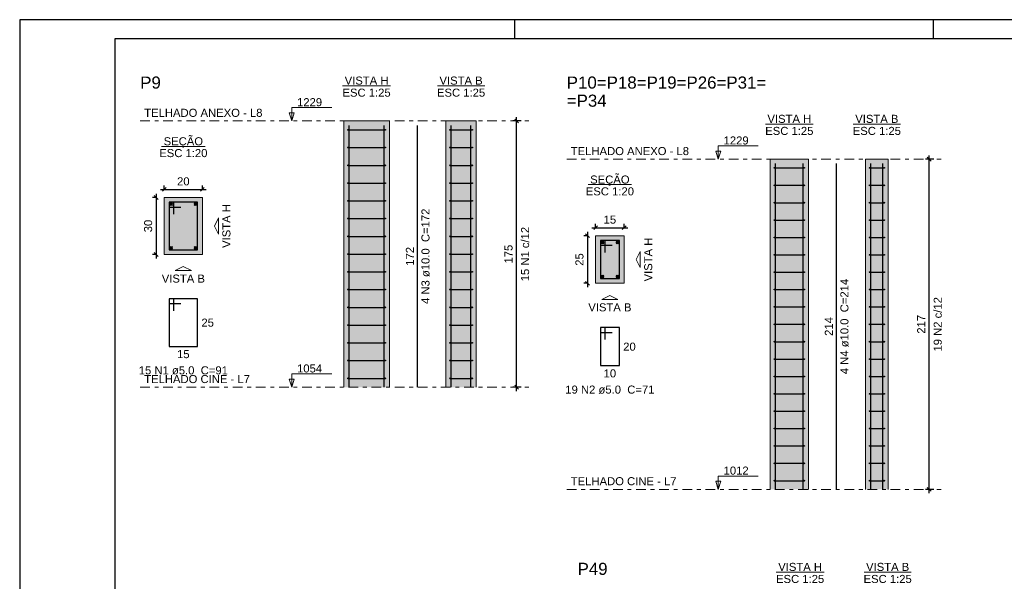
# Model space of a CAD drawing. Header units: millimetres. Extents: x 0 to 42, y 0 to 29.7.
# Tile 2 of 3: x 0 to 25.9, y 14.9 to 29.7. Entities that reach past the tile are written whole.
import ezdxf

# ---------------------------------------------------------------- set-up
doc = ezdxf.new("R2010")
doc.units = ezdxf.units.MM
doc.header["$MEASUREMENT"] = 0
doc.linetypes.add('DASHDOT', pattern=[2.54, 1.27, -0.635, 0, -0.635])
doc.linetypes.add('NULL', pattern=[0])
doc.layers.get('0').update_dxf_attribs({"lineweight": 18})
for name, color, linetype, lineweight in [('Descrição da armadura', 7, 'Continuous', 0), ('DT-Barras na forma', 2, 'Continuous', 30), ('DT-Barras no corte', 5, 'Continuous', 5), ('DT-Barras rebatidas', 2, 'Continuous', 30), ('DT-Cotas', 9, 'Continuous', 5), ('DT-Estribos na forma', 2, 'Continuous', 30), ('DT-Forma', 5, 'Continuous', 5), ('DT-Hachura seção pilares', 254, 'Continuous', 5), ('DT-Hachura vista pilares', 254, 'Continuous', 5), ('DT-Pontilhado', 9, 'DASHDOT', 5), ('DT-Textos', 7, 'Continuous', 5), ('DT-Título', 3, 'Continuous', 20), ('Textos armaduras', 7, 'Continuous', 0)]:
    doc.layers.add(name, color=color, linetype=linetype, lineweight=lineweight)
doc.layers.add('SEDUC_MARF', color=1, linetype='Continuous')
doc.layers.add('SEDUC_MARGG', color=7, linetype='Continuous')
doc.styles.add('Arial', font='txt')
doc.dimstyles.new('UM_20.000000', dxfattribs={"dimtxt": 0.18, "dimasz": 0.1, "dimexe": 0.1, "dimexo": 0.2, "dimgap": 0, "dimtad": 1, "dimtih": 1, "dimtoh": 1, "dimdec": 1, "dimlfac": 20, "dimzin": 0, "dimdsep": 46, "dimtxsty": 'Standard', "dimcen": 0.09, "dimdle": 0.1, "dimadec": 1, "dimazin": 2, "dimtfac": 1, "dimtdec": 4, "dimtofl": 0, "dimtmove": 0, "dimatfit": 3, "dimfxl": 1, "dimtolj": 1, "dimarcsym": 0})
doc.dimstyles.new('UM_25.000000', dxfattribs={"dimtxt": 0.18, "dimasz": 0.1, "dimexe": 0.1, "dimexo": 0.2, "dimgap": 0, "dimtad": 1, "dimtih": 1, "dimtoh": 1, "dimdec": 1, "dimlfac": 25, "dimzin": 0, "dimdsep": 46, "dimtxsty": 'Standard', "dimcen": 0.09, "dimdle": 0.1, "dimadec": 1, "dimazin": 2, "dimtfac": 1, "dimtdec": 4, "dimtofl": 0, "dimtmove": 0, "dimatfit": 3, "dimfxl": 1, "dimtolj": 1, "dimarcsym": 0})

# ---------------------------------------------------------------- blocks, each defined once
blk = doc.blocks.new('_Oblique')
at = {"color": 0, "linetype": 'ByBlock', "lineweight": -2}
blk.add_line((-0.5, -0.5), (0.5, 0.5), dxfattribs=at)
blk = doc.blocks.new('*D6')
at = {"layer": 'Defpoints', "color": 0}
for p in [(3.8, 25.025), (3.588, 23.525), (3.8, 23.525)]:
    blk.add_point(p, dxfattribs=at)
at = {"layer": 'DT-Cotas', "color": 0, "lineweight": -2}
for p, q in [((3.588, 25.125), (3.588, 23.425)), ((3.6, 25.025), (3.488, 25.025)), ((3.6, 23.525), (3.488, 23.525))]:
    blk.add_line(p, q, dxfattribs=at)
at = {"layer": 'DT-Cotas', "color": 0, "lineweight": -2, "xscale": 0.1, "yscale": 0.1, "zscale": 0.1}
for p, rotation in [((3.588, 25.025), 90), ((3.588, 23.525), 270)]:
    blk.add_blockref('_Oblique', p, dxfattribs=dict(at, rotation=rotation))
at = {"layer": 'DT-Cotas', "color": 7, "insert": (3.376, 24.275), "char_height": 0.2118, "attachment_point": 5, "rotation": 90, "style": 'Arial'}
blk.add_mtext('\\A1;30', dxfattribs=at)
blk = doc.blocks.new('*D7')
at = {"layer": 'Defpoints', "color": 0}
for p in [(4.8, 25.237), (3.8, 25.025), (4.8, 25.025)]:
    blk.add_point(p, dxfattribs=at)
at = {"layer": 'DT-Cotas', "color": 0, "lineweight": -2}
for p, q in [((3.7, 25.237), (4.9, 25.237)), ((3.8, 25.225), (3.8, 25.337)), ((4.8, 25.225), (4.8, 25.337))]:
    blk.add_line(p, q, dxfattribs=at)
at = {"layer": 'DT-Cotas', "color": 0, "lineweight": -2, "xscale": 0.1, "yscale": 0.1, "zscale": 0.1, "rotation": 180}
blk.add_blockref('_Oblique', (3.8, 25.237), dxfattribs=at)
at = {"layer": 'DT-Cotas', "color": 0, "lineweight": -2, "xscale": 0.1, "yscale": 0.1, "zscale": 0.1}
blk.add_blockref('_Oblique', (4.8, 25.237), dxfattribs=at)
at = {"layer": 'DT-Cotas', "color": 7, "insert": (4.3, 25.448), "char_height": 0.2118, "attachment_point": 5, "rotation": 0.0057, "style": 'Arial'}
blk.add_mtext('\\A1;20', dxfattribs=at)
blk = doc.blocks.new('*D8')
at = {"layer": 'Defpoints', "color": 0}
for p in [(13.057, 27.037), (13.375, 27.037), (13.375, 20.037)]:
    blk.add_point(p, dxfattribs=at)
at = {"layer": 'DT-Cotas', "color": 0, "lineweight": -2}
for p, q in [((13.175, 27.037), (12.957, 27.037)), ((13.057, 19.937), (13.057, 27.137)), ((13.175, 20.037), (12.957, 20.037))]:
    blk.add_line(p, q, dxfattribs=at)
at = {"layer": 'DT-Cotas', "color": 0, "lineweight": -2, "xscale": 0.1, "yscale": 0.1, "zscale": 0.1}
for p, rotation in [((13.057, 27.037), 90), ((13.057, 20.037), 270)]:
    blk.add_blockref('_Oblique', p, dxfattribs=dict(at, rotation=rotation))
at = {"layer": 'DT-Cotas', "color": 7, "insert": (12.846, 23.537), "char_height": 0.2118, "attachment_point": 5, "rotation": 90, "style": 'Arial'}
blk.add_mtext('\\A1;175', dxfattribs=at)
blk = doc.blocks.new('*D9')
at = {"layer": 'Defpoints', "color": 0}
for p in [(15.134, 24.019), (14.922, 22.769), (15.134, 22.769)]:
    blk.add_point(p, dxfattribs=at)
at = {"layer": 'DT-Cotas', "color": 0, "lineweight": -2}
for p, q in [((14.922, 24.119), (14.922, 22.669)), ((14.934, 24.019), (14.822, 24.019)), ((14.934, 22.769), (14.822, 22.769))]:
    blk.add_line(p, q, dxfattribs=at)
at = {"layer": 'DT-Cotas', "color": 0, "lineweight": -2, "xscale": 0.1, "yscale": 0.1, "zscale": 0.1}
for p, rotation in [((14.922, 24.019), 90), ((14.922, 22.769), 270)]:
    blk.add_blockref('_Oblique', p, dxfattribs=dict(at, rotation=rotation))
at = {"layer": 'DT-Cotas', "color": 7, "insert": (14.71, 23.394), "char_height": 0.2118, "attachment_point": 5, "rotation": 90, "style": 'Arial'}
blk.add_mtext('\\A1;25', dxfattribs=at)
blk = doc.blocks.new('*D10')
at = {"layer": 'Defpoints', "color": 0}
for p in [(15.884, 24.231), (15.134, 24.019), (15.884, 24.019)]:
    blk.add_point(p, dxfattribs=at)
at = {"layer": 'DT-Cotas', "color": 0, "lineweight": -2}
for p, q in [((15.134, 24.219), (15.134, 24.331)), ((15.884, 24.219), (15.884, 24.331)), ((15.034, 24.231), (15.984, 24.231))]:
    blk.add_line(p, q, dxfattribs=at)
at = {"layer": 'DT-Cotas', "color": 0, "lineweight": -2, "xscale": 0.1, "yscale": 0.1, "zscale": 0.1, "rotation": 180}
blk.add_blockref('_Oblique', (15.134, 24.231), dxfattribs=at)
at = {"layer": 'DT-Cotas', "color": 0, "lineweight": -2, "xscale": 0.1, "yscale": 0.1, "zscale": 0.1}
blk.add_blockref('_Oblique', (15.884, 24.231), dxfattribs=at)
at = {"layer": 'DT-Cotas', "color": 7, "insert": (15.509, 24.442), "char_height": 0.2118, "attachment_point": 5, "rotation": 0.0057, "style": 'Arial'}
blk.add_mtext('\\A1;15', dxfattribs=at)
blk = doc.blocks.new('*D11')
at = {"layer": 'Defpoints', "color": 0}
for p in [(23.9, 26.031), (24.218, 26.031), (24.218, 17.351)]:
    blk.add_point(p, dxfattribs=at)
at = {"layer": 'DT-Cotas', "color": 0, "lineweight": -2}
for p, q in [((24.018, 26.031), (23.8, 26.031)), ((23.9, 17.251), (23.9, 26.131)), ((24.018, 17.351), (23.8, 17.351))]:
    blk.add_line(p, q, dxfattribs=at)
at = {"layer": 'DT-Cotas', "color": 0, "lineweight": -2, "xscale": 0.1, "yscale": 0.1, "zscale": 0.1}
for p, rotation in [((23.9, 26.031), 90), ((23.9, 17.351), 270)]:
    blk.add_blockref('_Oblique', p, dxfattribs=dict(at, rotation=rotation))
at = {"layer": 'DT-Cotas', "color": 7, "insert": (23.689, 21.691), "char_height": 0.2118, "attachment_point": 5, "rotation": 90, "style": 'Arial'}
blk.add_mtext('\\A1;217', dxfattribs=at)

msp = doc.modelspace()

# ---------------------------------------------------------------- hatches: boundary and pattern name
at = {"layer": 'DT-Hachura seção pilares', "linetype": 'Continuous'}
for points in [[(3.8, 23.5248), (3.8, 23.5248), (4.8, 23.5248), (4.8, 25.0248), (3.8, 25.0248), (3.8, 23.5248)], [(15.1337, 22.7687), (15.1337, 22.7687), (15.8837, 22.7687), (15.8837, 24.0187), (15.1337, 24.0187), (15.1337, 22.7687)]]:
    msp.add_hatch(color=254, dxfattribs=at).paths.add_polyline_path(points)
at = {"layer": 'DT-Hachura vista pilares', "linetype": 'Continuous'}
for points in [[(8.5157, 20.0369), (8.5157, 27.0369), (9.7157, 27.0369), (9.7157, 20.0369), (8.5157, 20.0369)], [(11.1983, 20.0369), (11.1983, 27.0369), (11.9983, 27.0369), (11.9983, 20.0369), (11.1983, 20.0369)], [(19.7245, 17.3508), (19.7245, 26.0308), (20.7245, 26.0308), (20.7245, 17.3508), (19.7245, 17.3508)], [(22.2243, 17.3508), (22.2243, 26.0308), (22.8243, 26.0308), (22.8243, 17.3508), (22.2243, 17.3508)]]:
    msp.add_hatch(color=254, dxfattribs=at).paths.add_polyline_path(points)

# ---------------------------------------------------------------- linework, layer by layer
at = {"layer": 'DT-Barras na forma'}
for points in [[(8.6557, 20.0369), (8.6557, 26.9209)], [(9.5757, 20.0369), (9.5757, 26.9209)], [(11.3383, 20.0369), (11.3383, 26.9209)], [(11.8583, 20.0369), (11.8583, 26.9209)], [(19.8645, 17.3508), (19.8645, 25.9148)], [(20.5845, 17.3508), (20.5845, 25.9148)], [(22.3643, 17.3508), (22.3643, 25.9148)], [(22.6843, 17.3508), (22.6843, 25.9148)], [(4.05, 24.5873), (4.05, 24.8998), (3.925, 24.8998), (3.925, 23.6498), (4.675, 23.6498), (4.675, 24.8998), (3.925, 24.8998), (3.925, 24.7748), (4.2375, 24.7748)], [(15.3837, 23.5812), (15.3837, 23.8937), (15.2587, 23.8937), (15.2587, 22.8937), (15.7587, 22.8937), (15.7587, 23.8937), (15.2587, 23.8937), (15.2587, 23.7687), (15.5712, 23.7687)]]:
    msp.add_lwpolyline(points, dxfattribs=at)
at = {"layer": 'DT-Barras no corte'}
for p, q in [((3.9375, 24.8123), (4.0125, 24.8873)), ((3.9375, 24.8873), (4.0125, 24.8123)), ((4.5875, 24.8123), (4.6625, 24.8873)), ((4.5875, 24.8873), (4.6625, 24.8123)), ((15.2712, 23.8062), (15.3462, 23.8812)), ((15.2712, 23.8812), (15.3462, 23.8062)), ((15.6712, 23.8062), (15.7462, 23.8812)), ((15.6712, 23.8812), (15.7462, 23.8062)), ((3.9375, 23.6623), (4.0125, 23.7373)), ((3.9375, 23.7373), (4.0125, 23.6623)), ((4.5875, 23.6623), (4.6625, 23.7373)), ((4.5875, 23.7373), (4.6625, 23.6623)), ((15.2712, 22.9062), (15.3462, 22.9812)), ((15.2712, 22.9812), (15.3462, 22.9062)), ((15.6712, 22.9062), (15.7462, 22.9812)), ((15.6712, 22.9812), (15.7462, 22.9062))]:
    msp.add_line(p, q, dxfattribs=at)
for centre in [(3.975, 24.8498), (4.625, 24.8498), (15.3087, 23.8437), (15.7087, 23.8437), (3.975, 23.6998), (4.625, 23.6998), (15.3087, 22.9437), (15.7087, 22.9437)]:
    msp.add_circle(centre, 0.0375, dxfattribs=at)
at = {"layer": 'DT-Barras rebatidas'}
for points in [[(10.457, 20.0369), (10.457, 26.9209)], [(21.4658, 17.3508), (21.4658, 25.9148)], [(4.05, 22.0474), (4.05, 22.3599), (3.925, 22.3599), (3.925, 21.1099), (4.675, 21.1099), (4.675, 22.3599), (3.925, 22.3599), (3.925, 22.2349), (4.2375, 22.2349)], [(15.3837, 21.2913), (15.3837, 21.6038), (15.2587, 21.6038), (15.2587, 20.6038), (15.7587, 20.6038), (15.7587, 21.6038), (15.2587, 21.6038), (15.2587, 21.4788), (15.5712, 21.4788)]]:
    msp.add_lwpolyline(points, dxfattribs=at)
at = {"layer": 'DT-Estribos na forma'}
for p, q in [((8.6257, 26.8035), (9.6057, 26.8035)), ((11.3083, 26.8035), (11.8883, 26.8035)), ((8.6257, 26.3369), (9.6057, 26.3369)), ((11.3083, 26.3369), (11.8883, 26.3369)), ((8.6257, 25.8702), (9.6057, 25.8702)), ((11.3083, 25.8702), (11.8883, 25.8702)), ((19.8345, 25.8024), (20.6145, 25.8024)), ((22.3343, 25.8024), (22.7143, 25.8024)), ((8.6257, 25.4035), (9.6057, 25.4035)), ((11.3083, 25.4035), (11.8883, 25.4035)), ((19.8345, 25.3455), (20.6145, 25.3455)), ((22.3343, 25.3455), (22.7143, 25.3455)), ((8.6257, 24.9369), (9.6057, 24.9369)), ((11.3083, 24.9369), (11.8883, 24.9369)), ((19.8345, 24.8887), (20.6145, 24.8887)), ((22.3343, 24.8887), (22.7143, 24.8887)), ((8.6257, 24.4702), (9.6057, 24.4702)), ((11.3083, 24.4702), (11.8883, 24.4702)), ((19.8345, 24.4319), (20.6145, 24.4319)), ((22.3343, 24.4319), (22.7143, 24.4319)), ((8.6257, 24.0035), (9.6057, 24.0035)), ((11.3083, 24.0035), (11.8883, 24.0035)), ((19.8345, 23.975), (20.6145, 23.975)), ((22.3343, 23.975), (22.7143, 23.975)), ((8.6257, 23.5369), (9.6057, 23.5369)), ((11.3083, 23.5369), (11.8883, 23.5369)), ((19.8345, 23.5182), (20.6145, 23.5182)), ((22.3343, 23.5182), (22.7143, 23.5182)), ((8.6257, 23.0702), (9.6057, 23.0702)), ((11.3083, 23.0702), (11.8883, 23.0702)), ((19.8345, 23.0613), (20.6145, 23.0613)), ((22.3343, 23.0613), (22.7143, 23.0613)), ((8.6257, 22.6035), (9.6057, 22.6035)), ((11.3083, 22.6035), (11.8883, 22.6035)), ((19.8345, 22.6045), (20.6145, 22.6045)), ((22.3343, 22.6045), (22.7143, 22.6045)), ((8.6257, 22.1369), (9.6057, 22.1369)), ((11.3083, 22.1369), (11.8883, 22.1369)), ((19.8345, 22.1477), (20.6145, 22.1477)), ((22.3343, 22.1477), (22.7143, 22.1477)), ((8.6257, 21.6702), (9.6057, 21.6702)), ((11.3083, 21.6702), (11.8883, 21.6702)), ((19.8345, 21.6908), (20.6145, 21.6908)), ((22.3343, 21.6908), (22.7143, 21.6908)), ((19.8345, 21.234), (20.6145, 21.234)), ((22.3343, 21.234), (22.7143, 21.234)), ((8.6257, 21.2035), (9.6057, 21.2035)), ((11.3083, 21.2035), (11.8883, 21.2035)), ((8.6257, 20.7369), (9.6057, 20.7369)), ((11.3083, 20.7369), (11.8883, 20.7369)), ((19.8345, 20.7771), (20.6145, 20.7771)), ((22.3343, 20.7771), (22.7143, 20.7771)), ((8.6257, 20.2702), (9.6057, 20.2702)), ((11.3083, 20.2702), (11.8883, 20.2702)), ((19.8345, 20.3203), (20.6145, 20.3203)), ((22.3343, 20.3203), (22.7143, 20.3203)), ((19.8345, 19.8634), (20.6145, 19.8634)), ((22.3343, 19.8634), (22.7143, 19.8634)), ((19.8345, 19.4066), (20.6145, 19.4066)), ((22.3343, 19.4066), (22.7143, 19.4066)), ((19.8345, 18.9498), (20.6145, 18.9498)), ((22.3343, 18.9498), (22.7143, 18.9498)), ((19.8345, 18.4929), (20.6145, 18.4929)), ((22.3343, 18.4929), (22.7143, 18.4929)), ((19.8345, 18.0361), (20.6145, 18.0361)), ((22.3343, 18.0361), (22.7143, 18.0361)), ((19.8345, 17.5792), (20.6145, 17.5792)), ((22.3343, 17.5792), (22.7143, 17.5792))]:
    msp.add_line(p, q, dxfattribs=at)
for centre in [(8.6257, 26.8035), (9.6057, 26.8035), (11.3083, 26.8035), (11.8883, 26.8035), (8.6257, 26.3369), (9.6057, 26.3369), (11.3083, 26.3369), (11.8883, 26.3369), (8.6257, 25.8702), (9.6057, 25.8702), (11.3083, 25.8702), (11.8883, 25.8702), (19.8345, 25.8024), (20.6145, 25.8024), (22.3343, 25.8024), (22.7143, 25.8024), (8.6257, 25.4035), (9.6057, 25.4035), (11.3083, 25.4035), (11.8883, 25.4035), (19.8345, 25.3455), (20.6145, 25.3455), (22.3343, 25.3455), (22.7143, 25.3455), (8.6257, 24.9369), (9.6057, 24.9369), (11.3083, 24.9369), (11.8883, 24.9369), (19.8345, 24.8887), (20.6145, 24.8887), (22.3343, 24.8887), (22.7143, 24.8887), (8.6257, 24.4702), (9.6057, 24.4702), (11.3083, 24.4702), (11.8883, 24.4702), (19.8345, 24.4319), (20.6145, 24.4319), (22.3343, 24.4319), (22.7143, 24.4319), (8.6257, 24.0035), (9.6057, 24.0035), (11.3083, 24.0035), (11.8883, 24.0035), (19.8345, 23.975), (20.6145, 23.975), (22.3343, 23.975), (22.7143, 23.975), (8.6257, 23.5369), (9.6057, 23.5369), (11.3083, 23.5369), (11.8883, 23.5369), (19.8345, 23.5182), (20.6145, 23.5182), (22.3343, 23.5182), (22.7143, 23.5182), (8.6257, 23.0702), (9.6057, 23.0702), (11.3083, 23.0702), (11.8883, 23.0702), (19.8345, 23.0613), (20.6145, 23.0613), (22.3343, 23.0613), (22.7143, 23.0613), (8.6257, 22.6035), (9.6057, 22.6035), (11.3083, 22.6035), (11.8883, 22.6035), (19.8345, 22.6045), (20.6145, 22.6045), (22.3343, 22.6045), (22.7143, 22.6045), (8.6257, 22.1369), (9.6057, 22.1369), (11.3083, 22.1369), (11.8883, 22.1369), (19.8345, 22.1477), (20.6145, 22.1477), (22.3343, 22.1477), (22.7143, 22.1477), (8.6257, 21.6702), (9.6057, 21.6702), (11.3083, 21.6702), (11.8883, 21.6702), (19.8345, 21.6908), (20.6145, 21.6908), (22.3343, 21.6908), (22.7143, 21.6908), (19.8345, 21.234), (20.6145, 21.234), (22.3343, 21.234), (22.7143, 21.234), (8.6257, 21.2035), (9.6057, 21.2035), (11.3083, 21.2035), (11.8883, 21.2035), (8.6257, 20.7369), (9.6057, 20.7369), (11.3083, 20.7369), (11.8883, 20.7369), (19.8345, 20.7771), (20.6145, 20.7771), (22.3343, 20.7771), (22.7143, 20.7771), (8.6257, 20.2702), (9.6057, 20.2702), (11.3083, 20.2702), (11.8883, 20.2702), (19.8345, 20.3203), (20.6145, 20.3203), (22.3343, 20.3203), (22.7143, 20.3203), (19.8345, 19.8634), (20.6145, 19.8634), (22.3343, 19.8634), (22.7143, 19.8634), (19.8345, 19.4066), (20.6145, 19.4066), (22.3343, 19.4066), (22.7143, 19.4066), (19.8345, 18.9498), (20.6145, 18.9498), (22.3343, 18.9498), (22.7143, 18.9498), (19.8345, 18.4929), (20.6145, 18.4929), (22.3343, 18.4929), (22.7143, 18.4929), (19.8345, 18.0361), (20.6145, 18.0361), (22.3343, 18.0361), (22.7143, 18.0361), (19.8345, 17.5792), (20.6145, 17.5792), (22.3343, 17.5792), (22.7143, 17.5792)]:
    msp.add_circle(centre, 0.01, dxfattribs=at)
at = {"layer": 'DT-Forma'}
for p, q in [((8.5157, 27.0369), (9.7157, 27.0369)), ((8.5157, 20.0369), (8.5157, 27.0369)), ((9.7157, 20.0369), (9.7157, 27.0369)), ((11.1983, 27.0369), (11.9983, 27.0369)), ((11.1983, 20.0369), (11.1983, 27.0369)), ((11.9983, 20.0369), (11.9983, 27.0369)), ((19.7245, 26.0308), (20.7245, 26.0308)), ((19.7245, 17.3508), (19.7245, 26.0308)), ((20.7245, 17.3508), (20.7245, 26.0308)), ((22.2243, 26.0308), (22.8243, 26.0308)), ((22.2243, 17.3508), (22.2243, 26.0308)), ((22.8243, 17.3508), (22.8243, 26.0308))]:
    msp.add_line(p, q, dxfattribs=at)
for points in [[(3.8, 23.5248), (4.8, 23.5248), (4.8, 25.0248), (3.8, 25.0248), (3.8, 23.5248)], [(15.1337, 22.7687), (15.8837, 22.7687), (15.8837, 24.0187), (15.1337, 24.0187), (15.1337, 22.7687)]]:
    msp.add_lwpolyline(points, close=True, dxfattribs=at)
at = {"layer": 'DT-Pontilhado', "ltscale": 0.2}
for p, q in [((3.1663, 27.0369), (13.375, 27.0369)), ((14.375, 26.0308), (24.2181, 26.0308)), ((3.1663, 20.0369), (13.375, 20.0369)), ((14.375, 17.3508), (24.2181, 17.3508))]:
    msp.add_line(p, q, dxfattribs=at)
at = {"layer": 'DT-Textos'}
for p, q in [((8.4859, 27.9582), (9.7456, 27.9582)), ((10.9767, 27.9582), (12.22, 27.9582)), ((19.5947, 26.9521), (20.8544, 26.9521)), ((21.9026, 26.9521), (23.1459, 26.9521)), ((3.7277, 26.3697), (4.8722, 26.3697)), ((14.9365, 25.3636), (16.0809, 25.3636)), ((19.8786, 15.1726), (21.1383, 15.1726)), ((22.1865, 15.1726), (23.4299, 15.1726))]:
    msp.add_line(p, q, dxfattribs=at)
for points in [[(7.148, 27.0369), (7.2116, 27.2487), (7.0845, 27.2487), (7.148, 27.0369), (7.148, 27.3869), (8.198, 27.3869)], [(18.3568, 26.0308), (18.4204, 26.2426), (18.2933, 26.2426), (18.3568, 26.0308), (18.3568, 26.3808), (19.4068, 26.3808)], [(7.148, 20.0369), (7.2116, 20.2487), (7.0845, 20.2487), (7.148, 20.0369), (7.148, 20.3869), (8.198, 20.3869)], [(18.3568, 17.3508), (18.4204, 17.5626), (18.2933, 17.5626), (18.3568, 17.3508), (18.3568, 17.7008), (19.4068, 17.7008)]]:
    msp.add_lwpolyline(points, dxfattribs=at)
for points in [[(5.2236, 24.2748), (5.2236, 24.063), (5.1177, 24.2748), (5.2236, 24.4866), (5.2236, 24.2748)], [(16.3073, 23.3937), (16.3073, 23.1819), (16.2014, 23.3937), (16.3073, 23.6055), (16.3073, 23.3937)], [(4.3, 23.1012), (4.0882, 23.1012), (4.3, 23.2071), (4.5118, 23.1012), (4.3, 23.1012)], [(15.5087, 22.3451), (15.2969, 22.3451), (15.5087, 22.451), (15.7205, 22.3451), (15.5087, 22.3451)]]:
    msp.add_lwpolyline(points, close=True, dxfattribs=at)
at = {"layer": 'SEDUC_MARF'}
for p, q in [((13, 29.7), (13, 29.2)), ((24, 29.7), (24, 29.2))]:
    msp.add_line(p, q, dxfattribs=at)
msp.add_lwpolyline([(42, 29.7), (0, 29.7), (0, 0), (42, 0)], close=True, dxfattribs=at)
at = {"layer": 'SEDUC_MARGG'}
msp.add_lwpolyline([(2.5, 0.5), (41.5, 0.5), (41.5, 29.2), (2.5, 29.2), (2.5, 0.5)], close=True, dxfattribs=at)

# ---------------------------------------------------------------- texts
at = {"layer": 'Descrição da armadura', "linetype": 'NULL', "char_height": 0.2118, "attachment_point": 8, "rotation": 90.00021, "line_spacing_factor": 0.9, "style": 'Arial'}
for s, insert, width in [('4 N3 ø10.0  C=172', (10.7744, 23.4788), 4.916973), ('15 N1 c/12', (13.389, 23.5369), 2.845127), ('4 N4 ø10.0  C=214', (21.7831, 21.6328), 4.916973), ('19 N2 c/12', (24.2321, 21.6908), 2.845127)]:
    msp.add_mtext(s, dxfattribs=dict(at, insert=insert, width=width))
at = {"layer": 'Descrição da armadura', "linetype": 'NULL', "char_height": 0.2118, "width": 4.594404, "attachment_point": 8, "line_spacing_factor": 0.9, "style": 'Arial'}
for s, insert in [('15 N1 ø5.0  C=91', (4.3003, 20.3687)), ('19 N2 ø5.0  C=71', (15.509, 19.8627))]:
    msp.add_mtext(s, dxfattribs=dict(at, insert=insert))
at = {"layer": 'DT-Textos', "linetype": 'NULL', "char_height": 0.2118, "line_spacing_factor": 0.798, "style": 'Arial'}
for s, insert, width, attachment_point in [('VISTA H', (9.1153, 27.9897), 2.255996, 8), ('VISTA B', (11.5983, 27.9897), 2.223994, 8), ('ESC 1:25', (9.1153, 27.6727), 2.482559, 8), ('ESC 1:25', (11.5983, 27.6727), 2.482559, 8), ('1229', (7.2883, 27.4217), 1.290273, 7), ('TELHADO ANEXO - L8', (3.2723, 27.1427), 6.091699, 7), ('VISTA H', (20.224, 26.9837), 2.255996, 8), ('VISTA B', (22.524, 26.9837), 2.223994, 8), ('ESC 1:25', (20.224, 26.6667), 2.482559, 8), ('ESC 1:25', (22.524, 26.6667), 2.482559, 8), ('SEÇÃO', (4.3003, 26.3318), 2.030566, 8), ('1229', (18.497, 26.4157), 1.290273, 7), ('TELHADO ANEXO - L8', (14.481, 26.1367), 6.091699, 7), ('ESC 1:20', (4.3003, 26.0837), 2.482559, 8), ('SEÇÃO', (15.509, 25.3258), 2.030566, 8), ('ESC 1:20', (15.509, 25.0777), 2.482559, 8), ('VISTA B', (4.3003, 22.7837), 2.223994, 8), ('VISTA B', (15.509, 22.0277), 2.223994, 8), ('1054', (7.2883, 20.4217), 1.290273, 7), ('TELHADO CINE - L7', (3.2723, 20.1427), 5.446846, 7), ('1012', (18.497, 17.7357), 1.290273, 7), ('TELHADO CINE - L7', (14.481, 17.4567), 5.446846, 7), ('VISTA H', (20.508, 15.204), 2.255996, 8), ('VISTA B', (22.808, 15.204), 2.223994, 8), ('ESC 1:25', (20.508, 14.887), 2.482559, 8), ('ESC 1:25', (22.808, 14.887), 2.482559, 8)]:
    msp.add_mtext(s, dxfattribs=dict(at, insert=insert, width=width, attachment_point=attachment_point))
at = {"layer": 'DT-Textos', "linetype": 'NULL', "char_height": 0.2118, "width": 2.255996, "attachment_point": 8, "rotation": 90.00021, "line_spacing_factor": 0.798, "style": 'Arial'}
for insert in [(5.5414, 24.2748), (16.6251, 23.3938)]:
    msp.add_mtext('VISTA H', dxfattribs=dict(at, insert=insert))
at = {"layer": 'DT-Título', "linetype": 'NULL', "char_height": 0.3177, "attachment_point": 7, "line_spacing_factor": 0.798, "style": 'Arial'}
for s, insert, width in [('P9', (3.1663, 27.8836), 1.076367), ('P10=P18=P19=P26=P31=', (14.375, 27.8836), 10.398438), ('=P34', (14.375, 27.4076), 2.079687), ('P49', (14.659, 15.098), 1.565781)]:
    msp.add_mtext(s, dxfattribs=dict(at, insert=insert, width=width))
at = {"layer": 'Textos armaduras', "linetype": 'NULL', "char_height": 0.2118, "width": 1.367705, "attachment_point": 8, "rotation": 90.00021, "line_spacing_factor": 0.9, "style": 'Arial'}
for s, insert in [('172', (10.3598, 23.4789)), ('214', (21.3685, 21.6328))]:
    msp.add_mtext(s, dxfattribs=dict(at, insert=insert))
at = {"layer": 'Textos armaduras', "linetype": 'NULL', "char_height": 0.2118, "width": 1.045137, "line_spacing_factor": 0.9, "style": 'Arial'}
for s, insert, attachment_point in [('25', (4.775, 21.8408), 1), ('15', (4.3, 21.0126), 2), ('20', (15.8587, 21.2097), 1), ('10', (15.5087, 20.5065), 2)]:
    msp.add_mtext(s, dxfattribs=dict(at, insert=insert, attachment_point=attachment_point))

# ---------------------------------------------------------------- dimensions: what is measured, and where the dimension line sits
at = {"layer": 'DT-Cotas'}
for base, p1, p2, dimstyle, override, picture, middle in [((13.0573, 27.0369), (13.375, 20.0369), (13.375, 27.0369), 'UM_25.000000', {"dimtxt": 0.2118, "dimasz": 0.1, "dimexe": 0.1, "dimexo": 0.2, "dimtad": 1, "dimtih": 0, "dimtoh": 0, "dimdec": 1, "dimlfac": 25, "dimzin": 8, "dimtxsty": 'Arial', "dimblk": 'Oblique', "dimblk1": 'Oblique', "dimblk2": 'Oblique', "dimsah": 1, "dimdle": 0.1, "dimse1": 0, "dimse2": 0, "dimclrt": 7, "dimadec": 1, "dimazin": 3, "dimtmove": 2, "dimldrblk": 'Oblique'}, '*D8', (12.8455, 23.5369)), ((23.9004, 26.0308), (24.2181, 17.3508), (24.2181, 26.0308), 'UM_25.000000', {"dimtxt": 0.2118, "dimasz": 0.1, "dimexe": 0.1, "dimexo": 0.2, "dimtad": 1, "dimtih": 0, "dimtoh": 0, "dimdec": 1, "dimlfac": 25, "dimzin": 8, "dimtxsty": 'Arial', "dimblk": 'Oblique', "dimblk1": 'Oblique', "dimblk2": 'Oblique', "dimsah": 1, "dimdle": 0.1, "dimse1": 0, "dimse2": 0, "dimclrt": 7, "dimadec": 1, "dimazin": 3, "dimtmove": 2, "dimldrblk": 'Oblique'}, '*D11', (23.6886, 21.6908)), ((3.5882, 23.5248), (3.8, 25.0248), (3.8, 23.5248), 'UM_20.000000', {"dimtxt": 0.2118, "dimasz": 0.1, "dimexe": 0.1, "dimexo": 0.2, "dimtad": 1, "dimtih": 0, "dimtoh": 0, "dimdec": 1, "dimlfac": 20, "dimzin": 8, "dimtxsty": 'Arial', "dimblk": 'Oblique', "dimblk1": 'Oblique', "dimblk2": 'Oblique', "dimsah": 1, "dimdle": 0.1, "dimse1": 0, "dimse2": 0, "dimclrt": 7, "dimadec": 1, "dimazin": 3, "dimtmove": 2, "dimldrblk": 'Oblique'}, '*D6', (3.3764, 24.2748)), ((14.9219, 22.7687), (15.1337, 24.0187), (15.1337, 22.7687), 'UM_20.000000', {"dimtxt": 0.2118, "dimasz": 0.1, "dimexe": 0.1, "dimexo": 0.2, "dimtad": 1, "dimtih": 0, "dimtoh": 0, "dimdec": 1, "dimlfac": 20, "dimzin": 8, "dimtxsty": 'Arial', "dimblk": 'Oblique', "dimblk1": 'Oblique', "dimblk2": 'Oblique', "dimsah": 1, "dimdle": 0.1, "dimse1": 0, "dimse2": 0, "dimclrt": 7, "dimadec": 1, "dimazin": 3, "dimtmove": 2, "dimldrblk": 'Oblique'}, '*D9', (14.7101, 23.3937))]:
    dim = msp.add_linear_dim(base=base, p1=p1, p2=p2, angle=90, dimstyle=dimstyle, override=override, dxfattribs=at)
    dim.commit()
    dim.dimension.update_dxf_attribs({"geometry": picture, "text_midpoint": middle, "dimtype": 160, "text_rotation": 90})
for base, p1, p2, picture, middle in [((4.8, 25.2366), (3.8, 25.0248), (4.8, 25.0248), '*D7', (4.3, 25.4484)), ((15.8837, 24.2305), (15.1337, 24.0187), (15.8837, 24.0187), '*D10', (15.5087, 24.4423))]:
    dim = msp.add_linear_dim(base=base, p1=p1, p2=p2, dimstyle='UM_20.000000', override={"dimtxt": 0.2118, "dimasz": 0.1, "dimexe": 0.1, "dimexo": 0.2, "dimtad": 1, "dimtih": 0, "dimtoh": 0, "dimdec": 1, "dimlfac": 20, "dimzin": 8, "dimtxsty": 'Arial', "dimblk": 'Oblique', "dimblk1": 'Oblique', "dimblk2": 'Oblique', "dimsah": 1, "dimdle": 0.1, "dimse1": 0, "dimse2": 0, "dimclrt": 7, "dimadec": 1, "dimazin": 3, "dimtmove": 2, "dimldrblk": 'Oblique'}, dxfattribs=at)
    dim.commit()
    dim.dimension.update_dxf_attribs({"geometry": picture, "text_midpoint": middle, "dimtype": 160, "text_rotation": 0.00573})

doc.saveas('drawing.dxf')
